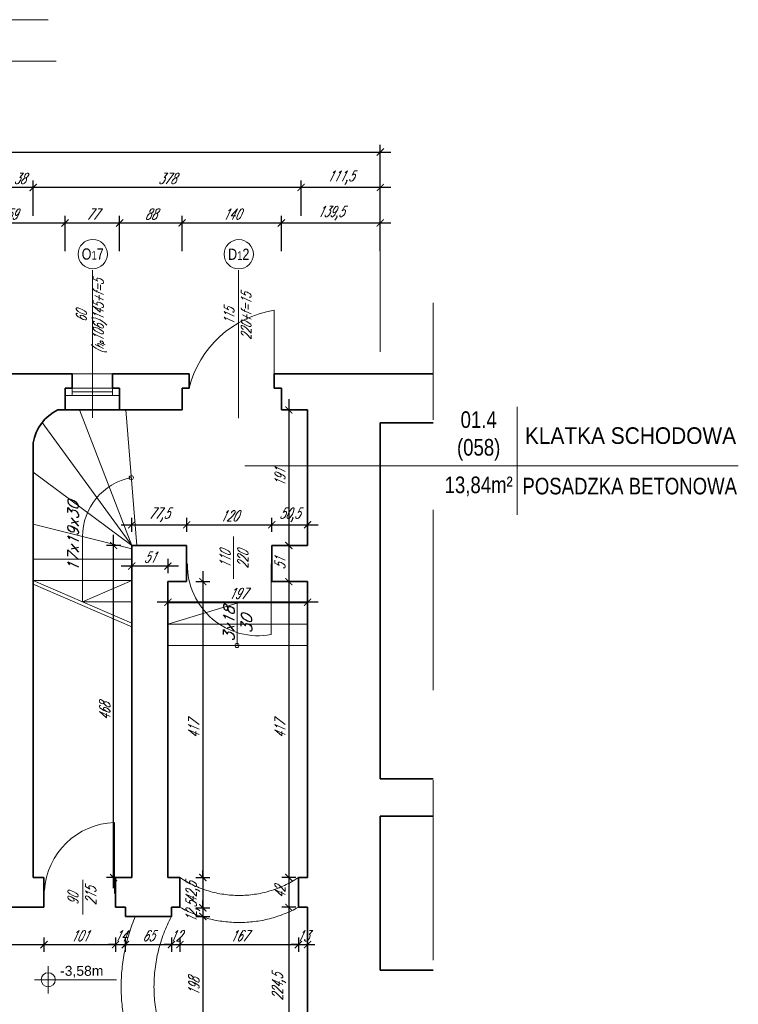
# Model space of a CAD drawing. Header units: millimetres. Extents: x 402 to 79005, y -7782 to 89952.
# Tile 255 of 256: x 27275 to 28288, y 38659 to 40047. Entities that reach past the tile are written whole.
import ezdxf
from ezdxf.enums import TextEntityAlignment as Align

# ---------------------------------------------------------------- set-up
doc = ezdxf.new("R2010")
doc.units = ezdxf.units.MM
doc.header["$LTSCALE"] = 10
doc.linetypes.add('DASHED', pattern=[19.05, 12.7, -6.35])
doc.layers.get('0').update_dxf_attribs({"lineweight": 0})
doc.layers.get('Defpoints').update_dxf_attribs({"color": 253})
for name, color, linetype, lineweight in [('01 parter - ściany', 253, 'Continuous', 35), ('03-01_okna', 253, 'Continuous', 15), ('03-02_schody', 253, 'Continuous', 5), ('03_drzwi', 253, 'Continuous', 15), ('04-2_nad', 253, 'DASHED', 5), ('05-01_wymiary', 253, 'Continuous', 5), ('05-03_opis', 253, 'Continuous', 5)]:
    doc.layers.add(name, color=color, linetype=linetype, lineweight=lineweight)
doc.styles.add('arial', font='ARIAL.TTF')
doc.styles.add('ariel', font='ARIAL.TTF', dxfattribs={"width": 0.8})
doc.styles.add('ariel_wym', font='simplex.shx', dxfattribs={"width": 0.65, "oblique": 25})
doc.dimstyles.new('ariel 50', dxfattribs={"dimtxt": 15, "dimasz": 10, "dimexe": 10, "dimexo": 0, "dimgap": 5, "dimtad": 1, "dimdec": 1, "dimrnd": 0.5, "dimtxsty": 'ariel_wym', "dimblk": 'ARCHTICK', "dimcen": 2.5, "dimdle": 15, "dimazin": 0, "dimtfac": 1, "dimtdec": 1, "dimtix": 1, "dimtmove": 0, "dimatfit": 3, "dimldrblk": 'DOT', "dimfxl": 0, "dimarcsym": 0})
doc.dimstyles.new('ariel 50 wnętrze', dxfattribs={"dimtxt": 15, "dimasz": 10, "dimexe": 10, "dimexo": 0, "dimgap": 5, "dimtad": 1, "dimdec": 1, "dimrnd": 0.5, "dimtxsty": 'ariel_wym', "dimblk": 'ARCHTICK', "dimcen": 2.5, "dimdle": 15, "dimazin": 0, "dimtfac": 1, "dimtdec": 1, "dimtix": 1, "dimtmove": 0, "dimatfit": 3, "dimldrblk": 'DOT', "dimfxl": 0, "dimarcsym": 0})

# ---------------------------------------------------------------- blocks, each defined once
blk = doc.blocks.new('_ArchTick')
at = {"color": 0, "linetype": 'ByBlock', "const_width": 0.15}
blk.add_lwpolyline([(-0.5, -0.5), (0.5, 0.5)], dxfattribs=at)
blk = doc.blocks.new('*D131')
at = {"layer": '05-01_wymiary', "color": 0, "lineweight": -2}
for p, q in [((27179.8, 39720.7), (27179.8, 39770.7)), ((27338.8, 39720.7), (27338.8, 39770.7)), ((27164.8, 39760.7), (27353.8, 39760.7))]:
    blk.add_line(p, q, dxfattribs=at)
at = {"layer": 'Defpoints', "color": 0}
for p in [(27338.8, 39760.7), (27338.8, 39497), (27179.8, 39484)]:
    blk.add_point(p, dxfattribs=at)
at = {"layer": '05-01_wymiary', "color": 0, "lineweight": -2, "xscale": 10, "yscale": 10, "zscale": 10, "rotation": 180}
blk.add_blockref('_ArchTick', (27179.8, 39760.7), dxfattribs=at)
at = {"layer": '05-01_wymiary', "color": 0, "lineweight": -2, "xscale": 10, "yscale": 10, "zscale": 10}
blk.add_blockref('_ArchTick', (27338.8, 39760.7), dxfattribs=at)
at = {"layer": '05-01_wymiary', "color": 0, "insert": (27259.3, 39773.2), "char_height": 15, "attachment_point": 5, "style": 'ariel_wym'}
blk.add_mtext('159', dxfattribs=at)
blk = doc.blocks.new('_Dot')
at = {"color": 0, "linetype": 'ByBlock', "lineweight": -2}
blk.add_line((-0.5, 0), (-1, 0), dxfattribs=at)
at = {"color": 0, "linetype": 'ByBlock', "const_width": 0.5}
blk.add_lwpolyline([(-0.25, 0, 1), (0.25, 0, 1)], format="xyb", close=True, dxfattribs=at)
blk = doc.blocks.new('*D132')
at = {"layer": '05-01_wymiary', "color": 0, "lineweight": -2}
for p, q in [((27338.8, 39720.7), (27338.8, 39770.7)), ((27415.8, 39720.7), (27415.8, 39770.7)), ((27323.8, 39760.7), (27430.8, 39760.7))]:
    blk.add_line(p, q, dxfattribs=at)
at = {"layer": 'Defpoints', "color": 0}
for p in [(27415.8, 39760.7), (27338.8, 39497), (27415.8, 39497)]:
    blk.add_point(p, dxfattribs=at)
at = {"layer": '05-01_wymiary', "color": 0, "lineweight": -2, "xscale": 10, "yscale": 10, "zscale": 10, "rotation": 180}
blk.add_blockref('_ArchTick', (27338.8, 39760.7), dxfattribs=at)
at = {"layer": '05-01_wymiary', "color": 0, "lineweight": -2, "xscale": 10, "yscale": 10, "zscale": 10}
blk.add_blockref('_ArchTick', (27415.8, 39760.7), dxfattribs=at)
at = {"layer": '05-01_wymiary', "color": 0, "insert": (27377.3, 39773.2), "char_height": 15, "attachment_point": 5, "style": 'ariel_wym'}
blk.add_mtext('77', dxfattribs=at)
blk = doc.blocks.new('*D133')
at = {"layer": '05-01_wymiary', "color": 0, "lineweight": -2}
for p, q in [((27415.8, 39720.7), (27415.8, 39770.7)), ((27503.8, 39720.7), (27503.8, 39770.7)), ((27400.8, 39760.7), (27518.8, 39760.7))]:
    blk.add_line(p, q, dxfattribs=at)
at = {"layer": 'Defpoints', "color": 0}
for p in [(27503.8, 39760.7), (27415.8, 39497), (27503.8, 39497)]:
    blk.add_point(p, dxfattribs=at)
at = {"layer": '05-01_wymiary', "color": 0, "lineweight": -2, "xscale": 10, "yscale": 10, "zscale": 10, "rotation": 180}
blk.add_blockref('_ArchTick', (27415.8, 39760.7), dxfattribs=at)
at = {"layer": '05-01_wymiary', "color": 0, "lineweight": -2, "xscale": 10, "yscale": 10, "zscale": 10}
blk.add_blockref('_ArchTick', (27503.8, 39760.7), dxfattribs=at)
at = {"layer": '05-01_wymiary', "color": 0, "insert": (27459.8, 39773.2), "char_height": 15, "attachment_point": 5, "style": 'ariel_wym'}
blk.add_mtext('88', dxfattribs=at)
blk = doc.blocks.new('*D134')
at = {"layer": '05-01_wymiary', "color": 0, "lineweight": -2}
for p, q in [((27503.8, 39720.7), (27503.8, 39770.7)), ((27643.8, 39720.7), (27643.8, 39770.7)), ((27488.8, 39760.7), (27658.8, 39760.7))]:
    blk.add_line(p, q, dxfattribs=at)
at = {"layer": 'Defpoints', "color": 0}
for p in [(27643.8, 39760.7), (27503.8, 39497), (27643.8, 39497)]:
    blk.add_point(p, dxfattribs=at)
at = {"layer": '05-01_wymiary', "color": 0, "lineweight": -2, "xscale": 10, "yscale": 10, "zscale": 10, "rotation": 180}
blk.add_blockref('_ArchTick', (27503.8, 39760.7), dxfattribs=at)
at = {"layer": '05-01_wymiary', "color": 0, "lineweight": -2, "xscale": 10, "yscale": 10, "zscale": 10}
blk.add_blockref('_ArchTick', (27643.8, 39760.7), dxfattribs=at)
at = {"layer": '05-01_wymiary', "color": 0, "insert": (27573.8, 39773.2), "char_height": 15, "attachment_point": 5, "style": 'ariel_wym'}
blk.add_mtext('140', dxfattribs=at)
blk = doc.blocks.new('*D135')
at = {"layer": '05-01_wymiary', "color": 0, "lineweight": -2}
for p, q in [((27643.8, 39720.7), (27643.8, 39770.7)), ((27783.3, 39720.7), (27783.3, 39770.7)), ((27628.8, 39760.7), (27798.3, 39760.7))]:
    blk.add_line(p, q, dxfattribs=at)
at = {"layer": 'Defpoints', "color": 0}
for p in [(27783.3, 39760.7), (27643.8, 39497), (27783.3, 39479)]:
    blk.add_point(p, dxfattribs=at)
at = {"layer": '05-01_wymiary', "color": 0, "lineweight": -2, "xscale": 10, "yscale": 10, "zscale": 10, "rotation": 180}
blk.add_blockref('_ArchTick', (27643.8, 39760.7), dxfattribs=at)
at = {"layer": '05-01_wymiary', "color": 0, "lineweight": -2, "xscale": 10, "yscale": 10, "zscale": 10}
blk.add_blockref('_ArchTick', (27783.3, 39760.7), dxfattribs=at)
at = {"layer": '05-01_wymiary', "color": 0, "insert": (27713.6, 39774.6), "char_height": 15, "attachment_point": 5, "style": 'ariel_wym'}
blk.add_mtext('139,5', dxfattribs=at)
blk = doc.blocks.new('*D136')
at = {"layer": '05-01_wymiary', "color": 0, "lineweight": -2}
for p, q in [((27671.6, 39770.7), (27671.6, 39820.7)), ((27783.3, 39770.7), (27783.3, 39820.7)), ((27798.3, 39810.7), (27656.6, 39810.7))]:
    blk.add_line(p, q, dxfattribs=at)
at = {"layer": 'Defpoints', "color": 0}
for p in [(27671.6, 39810.7), (27671.6, 39479), (27783.3, 39479)]:
    blk.add_point(p, dxfattribs=at)
at = {"layer": '05-01_wymiary', "color": 0, "lineweight": -2, "xscale": 10, "yscale": 10, "zscale": 10, "rotation": 180}
blk.add_blockref('_ArchTick', (27671.6, 39810.7), dxfattribs=at)
at = {"layer": '05-01_wymiary', "color": 0, "lineweight": -2, "xscale": 10, "yscale": 10, "zscale": 10}
blk.add_blockref('_ArchTick', (27783.3, 39810.7), dxfattribs=at)
at = {"layer": '05-01_wymiary', "color": 0, "insert": (27727.5, 39824.6), "char_height": 15, "attachment_point": 5, "style": 'ariel_wym'}
blk.add_mtext('111,5', dxfattribs=at)
blk = doc.blocks.new('*D137')
at = {"layer": '05-01_wymiary', "color": 0, "lineweight": -2}
for p, q in [((27293.8, 39770.7), (27293.8, 39820.7)), ((27671.6, 39770.7), (27671.6, 39820.7)), ((27686.6, 39810.7), (27278.8, 39810.7))]:
    blk.add_line(p, q, dxfattribs=at)
at = {"layer": 'Defpoints', "color": 0}
for p in [(27293.8, 39810.7), (27671.6, 39479), (27293.8, 39450.8)]:
    blk.add_point(p, dxfattribs=at)
at = {"layer": '05-01_wymiary', "color": 0, "lineweight": -2, "xscale": 10, "yscale": 10, "zscale": 10, "rotation": 180}
blk.add_blockref('_ArchTick', (27293.8, 39810.7), dxfattribs=at)
at = {"layer": '05-01_wymiary', "color": 0, "lineweight": -2, "xscale": 10, "yscale": 10, "zscale": 10}
blk.add_blockref('_ArchTick', (27671.6, 39810.7), dxfattribs=at)
at = {"layer": '05-01_wymiary', "color": 0, "insert": (27482.7, 39823.2), "char_height": 15, "attachment_point": 5, "style": 'ariel_wym'}
blk.add_mtext('378', dxfattribs=at)
blk = doc.blocks.new('*D138')
at = {"layer": '05-01_wymiary', "color": 0, "lineweight": -2}
for p, q in [((27255.9, 39770.7), (27255.9, 39820.7)), ((27293.8, 39770.7), (27293.8, 39820.7)), ((27308.8, 39810.7), (27240.9, 39810.7))]:
    blk.add_line(p, q, dxfattribs=at)
at = {"layer": 'Defpoints', "color": 0}
for p in [(27255.9, 39810.7), (27255.9, 39484), (27293.8, 39450.8)]:
    blk.add_point(p, dxfattribs=at)
at = {"layer": '05-01_wymiary', "color": 0, "lineweight": -2, "xscale": 10, "yscale": 10, "zscale": 10, "rotation": 180}
blk.add_blockref('_ArchTick', (27255.9, 39810.7), dxfattribs=at)
at = {"layer": '05-01_wymiary', "color": 0, "lineweight": -2, "xscale": 10, "yscale": 10, "zscale": 10}
blk.add_blockref('_ArchTick', (27293.8, 39810.7), dxfattribs=at)
at = {"layer": '05-01_wymiary', "color": 0, "insert": (27274.9, 39823.2), "char_height": 15, "attachment_point": 5, "style": 'ariel_wym'}
blk.add_mtext('38', dxfattribs=at)
blk = doc.blocks.new('*D146')
at = {"layer": '05-01_wymiary', "color": 0, "lineweight": -2}
for p, q in [((25726.8, 39860.7), (27798.3, 39860.7)), ((25741.8, 39820.7), (25741.8, 39870.7)), ((27783.3, 39820.7), (27783.3, 39870.7))]:
    blk.add_line(p, q, dxfattribs=at)
at = {"layer": 'Defpoints', "color": 0}
for p in [(27783.3, 39860.7), (25741.8, 39535), (27783.3, 39479)]:
    blk.add_point(p, dxfattribs=at)
at = {"layer": '05-01_wymiary', "color": 0, "lineweight": -2, "xscale": 10, "yscale": 10, "zscale": 10, "rotation": 180}
blk.add_blockref('_ArchTick', (25741.8, 39860.7), dxfattribs=at)
at = {"layer": '05-01_wymiary', "color": 0, "lineweight": -2, "xscale": 10, "yscale": 10, "zscale": 10}
blk.add_blockref('_ArchTick', (27783.3, 39860.7), dxfattribs=at)
at = {"layer": '05-01_wymiary', "color": 0, "insert": (26762.6, 39874.6), "char_height": 15, "attachment_point": 5, "style": 'ariel_wym'}
blk.add_mtext('2041,5', dxfattribs=at)
blk = doc.blocks.new('*D888')
at = {"layer": '05-01_wymiary', "color": 0, "lineweight": -2}
for p, q in [((27098.8, 38753.1), (27098.8, 38733.1)), ((27309.1, 38753.1), (27309.1, 38733.1)), ((27083.8, 38743.1), (27324.1, 38743.1))]:
    blk.add_line(p, q, dxfattribs=at)
at = {"layer": 'Defpoints', "color": 0}
for p in [(27098.8, 38795.7), (27309.1, 38795.7), (27309.1, 38743.1)]:
    blk.add_point(p, dxfattribs=at)
at = {"layer": '05-01_wymiary', "color": 0, "lineweight": -2, "xscale": 10, "yscale": 10, "zscale": 10, "rotation": 180}
blk.add_blockref('_ArchTick', (27098.8, 38743.1), dxfattribs=at)
at = {"layer": '05-01_wymiary', "color": 0, "lineweight": -2, "xscale": 10, "yscale": 10, "zscale": 10}
blk.add_blockref('_ArchTick', (27309.1, 38743.1), dxfattribs=at)
at = {"layer": '05-01_wymiary', "color": 0, "insert": (27204, 38757), "char_height": 15, "attachment_point": 5, "style": 'ariel_wym'}
blk.add_mtext('210,5', dxfattribs=at)
blk = doc.blocks.new('*D889')
at = {"layer": '05-01_wymiary', "color": 0, "lineweight": -2}
for p, q in [((27309.1, 38753.1), (27309.1, 38733.1)), ((27409.9, 38753.1), (27409.9, 38733.1)), ((27294.1, 38743.1), (27424.9, 38743.1))]:
    blk.add_line(p, q, dxfattribs=at)
at = {"layer": 'Defpoints', "color": 0}
for p in [(27309.1, 38795.7), (27409.9, 38795.7), (27409.9, 38743.1)]:
    blk.add_point(p, dxfattribs=at)
at = {"layer": '05-01_wymiary', "color": 0, "lineweight": -2, "xscale": 10, "yscale": 10, "zscale": 10, "rotation": 180}
blk.add_blockref('_ArchTick', (27309.1, 38743.1), dxfattribs=at)
at = {"layer": '05-01_wymiary', "color": 0, "lineweight": -2, "xscale": 10, "yscale": 10, "zscale": 10}
blk.add_blockref('_ArchTick', (27409.9, 38743.1), dxfattribs=at)
at = {"layer": '05-01_wymiary', "color": 0, "insert": (27359.5, 38755.6), "char_height": 15, "attachment_point": 5, "style": 'ariel_wym'}
blk.add_mtext('101', dxfattribs=at)
blk = doc.blocks.new('*D890')
at = {"layer": '05-01_wymiary', "color": 0, "lineweight": -2}
for p, q in [((27409.9, 38753.1), (27409.9, 38733.1)), ((27423.8, 38753.1), (27423.8, 38733.1)), ((27409.9, 38743.1), (27399.9, 38743.1)), ((27409.9, 38743.1), (27423.8, 38743.1)), ((27423.8, 38743.1), (27433.8, 38743.1))]:
    blk.add_line(p, q, dxfattribs=at)
at = {"layer": 'Defpoints', "color": 0}
for p in [(27409.9, 38795.7), (27423.8, 38782.7), (27423.8, 38743.1)]:
    blk.add_point(p, dxfattribs=at)
at = {"layer": '05-01_wymiary', "color": 0, "lineweight": -2, "xscale": 10, "yscale": 10, "zscale": 10}
blk.add_blockref('_ArchTick', (27409.9, 38743.1), dxfattribs=at)
at = {"layer": '05-01_wymiary', "color": 0, "lineweight": -2, "xscale": 10, "yscale": 10, "zscale": 10, "rotation": 180}
blk.add_blockref('_ArchTick', (27423.8, 38743.1), dxfattribs=at)
at = {"layer": '05-01_wymiary', "color": 0, "insert": (27416.9, 38755.6), "char_height": 15, "attachment_point": 5, "style": 'ariel_wym'}
blk.add_mtext('14', dxfattribs=at)
blk = doc.blocks.new('*D891')
at = {"layer": '05-01_wymiary', "color": 0, "lineweight": -2}
for p, q in [((27423.8, 38753.1), (27423.8, 38733.1)), ((27488.8, 38753.1), (27488.8, 38733.1)), ((27408.8, 38743.1), (27503.8, 38743.1))]:
    blk.add_line(p, q, dxfattribs=at)
at = {"layer": 'Defpoints', "color": 0}
for p in [(27423.8, 38782.7), (27488.8, 38782.7), (27488.8, 38743.1)]:
    blk.add_point(p, dxfattribs=at)
at = {"layer": '05-01_wymiary', "color": 0, "lineweight": -2, "xscale": 10, "yscale": 10, "zscale": 10, "rotation": 180}
blk.add_blockref('_ArchTick', (27423.8, 38743.1), dxfattribs=at)
at = {"layer": '05-01_wymiary', "color": 0, "lineweight": -2, "xscale": 10, "yscale": 10, "zscale": 10}
blk.add_blockref('_ArchTick', (27488.8, 38743.1), dxfattribs=at)
at = {"layer": '05-01_wymiary', "color": 0, "insert": (27456.3, 38755.6), "char_height": 15, "attachment_point": 5, "style": 'ariel_wym'}
blk.add_mtext('65', dxfattribs=at)
blk = doc.blocks.new('*D892')
at = {"layer": '05-01_wymiary', "color": 0, "lineweight": -2}
for p, q in [((27488.8, 38753.1), (27488.8, 38733.1)), ((27500.8, 38753.1), (27500.8, 38733.1)), ((27488.8, 38743.1), (27478.8, 38743.1)), ((27488.8, 38743.1), (27500.8, 38743.1)), ((27500.8, 38743.1), (27510.8, 38743.1))]:
    blk.add_line(p, q, dxfattribs=at)
at = {"layer": 'Defpoints', "color": 0}
for p in [(27500.8, 38795.7), (27488.8, 38782.7), (27500.8, 38743.1)]:
    blk.add_point(p, dxfattribs=at)
at = {"layer": '05-01_wymiary', "color": 0, "lineweight": -2, "xscale": 10, "yscale": 10, "zscale": 10}
blk.add_blockref('_ArchTick', (27488.8, 38743.1), dxfattribs=at)
at = {"layer": '05-01_wymiary', "color": 0, "lineweight": -2, "xscale": 10, "yscale": 10, "zscale": 10, "rotation": 180}
blk.add_blockref('_ArchTick', (27500.8, 38743.1), dxfattribs=at)
at = {"layer": '05-01_wymiary', "color": 0, "insert": (27494.8, 38755.6), "char_height": 15, "attachment_point": 5, "style": 'ariel_wym'}
blk.add_mtext('12', dxfattribs=at)
blk = doc.blocks.new('*D893')
at = {"layer": '05-01_wymiary', "color": 0, "lineweight": -2}
for p, q in [((27500.8, 38753.1), (27500.8, 38733.1)), ((27667.8, 38753.1), (27667.8, 38733.1)), ((27485.8, 38743.1), (27682.8, 38743.1))]:
    blk.add_line(p, q, dxfattribs=at)
at = {"layer": 'Defpoints', "color": 0}
for p in [(27500.8, 38795.7), (27667.8, 38795.7), (27667.8, 38743.1)]:
    blk.add_point(p, dxfattribs=at)
at = {"layer": '05-01_wymiary', "color": 0, "lineweight": -2, "xscale": 10, "yscale": 10, "zscale": 10, "rotation": 180}
blk.add_blockref('_ArchTick', (27500.8, 38743.1), dxfattribs=at)
at = {"layer": '05-01_wymiary', "color": 0, "lineweight": -2, "xscale": 10, "yscale": 10, "zscale": 10}
blk.add_blockref('_ArchTick', (27667.8, 38743.1), dxfattribs=at)
at = {"layer": '05-01_wymiary', "color": 0, "insert": (27584.3, 38755.6), "char_height": 15, "attachment_point": 5, "style": 'ariel_wym'}
blk.add_mtext('167', dxfattribs=at)
blk = doc.blocks.new('*D894')
at = {"layer": '05-01_wymiary', "color": 0, "lineweight": -2}
for p, q in [((27667.8, 38753.1), (27667.8, 38733.1)), ((27680.8, 38753.1), (27680.8, 38733.1)), ((27667.8, 38743.1), (27657.8, 38743.1)), ((27667.8, 38743.1), (27680.8, 38743.1)), ((27680.8, 38743.1), (27690.8, 38743.1))]:
    blk.add_line(p, q, dxfattribs=at)
at = {"layer": 'Defpoints', "color": 0}
for p in [(27667.8, 38795.7), (27680.8, 38795.7), (27680.8, 38743.1)]:
    blk.add_point(p, dxfattribs=at)
at = {"layer": '05-01_wymiary', "color": 0, "lineweight": -2, "xscale": 10, "yscale": 10, "zscale": 10}
blk.add_blockref('_ArchTick', (27667.8, 38743.1), dxfattribs=at)
at = {"layer": '05-01_wymiary', "color": 0, "lineweight": -2, "xscale": 10, "yscale": 10, "zscale": 10, "rotation": 180}
blk.add_blockref('_ArchTick', (27680.8, 38743.1), dxfattribs=at)
at = {"layer": '05-01_wymiary', "color": 0, "insert": (27674.3, 38755.6), "char_height": 15, "attachment_point": 5, "style": 'ariel_wym'}
blk.add_mtext('13', dxfattribs=at)
blk = doc.blocks.new('kota rzutowa')
at = {"ltscale": 0.5}
for p, q in [((0, -20.6), (0, 20.6)), ((-20.6, 0), (102.8, 0))]:
    blk.add_line(p, q, dxfattribs=at)
blk.add_circle((0, 0), 10.6, dxfattribs=at)
at = {"ltscale": 0.5, "style": 'arial'}
blk.add_attdef('POZ._POSADKI_WYKOŃCZONWJ', text='', height=15, dxfattribs=at).set_placement((17.9, 1.4), align=Align.BOTTOM_LEFT)
blk.add_attdef('POZ._POSADZKI_KONSTRUKCJA', text='', height=15, dxfattribs=at).set_placement((17, -5), align=Align.TOP_LEFT)
blk = doc.blocks.new('*D217')
at = {"layer": '05-01_wymiary', "color": 0, "lineweight": -2}
for p, q in [((27654.4, 39512), (27654.4, 39290.9)), ((27664.4, 39497), (27644.4, 39497)), ((27664.4, 39305.9), (27644.4, 39305.9))]:
    blk.add_line(p, q, dxfattribs=at)
at = {"layer": 'Defpoints', "color": 0}
for p in [(27680.8, 39497), (27654.4, 39305.9), (27680.8, 39305.9)]:
    blk.add_point(p, dxfattribs=at)
at = {"layer": '05-01_wymiary', "color": 0, "lineweight": -2, "xscale": 10, "yscale": 10, "zscale": 10}
for p, rotation in [((27654.4, 39497), 90), ((27654.4, 39305.9), 270)]:
    blk.add_blockref('_ArchTick', p, dxfattribs=dict(at, rotation=rotation))
at = {"layer": '05-01_wymiary', "color": 0, "insert": (27641.9, 39401.5), "char_height": 15, "attachment_point": 5, "rotation": 90, "style": 'ariel_wym'}
blk.add_mtext('191', dxfattribs=at)
blk = doc.blocks.new('*D218')
at = {"layer": '05-01_wymiary', "color": 0, "lineweight": -2}
for p, q in [((27654.4, 39320.9), (27654.4, 39239.9)), ((27664.4, 39305.9), (27644.4, 39305.9)), ((27664.4, 39254.9), (27644.4, 39254.9))]:
    blk.add_line(p, q, dxfattribs=at)
at = {"layer": 'Defpoints', "color": 0}
for p in [(27680.8, 39305.9), (27654.4, 39254.9), (27680.8, 39254.9)]:
    blk.add_point(p, dxfattribs=at)
at = {"layer": '05-01_wymiary', "color": 0, "lineweight": -2, "xscale": 10, "yscale": 10, "zscale": 10}
for p, rotation in [((27654.4, 39305.9), 90), ((27654.4, 39254.9), 270)]:
    blk.add_blockref('_ArchTick', p, dxfattribs=dict(at, rotation=rotation))
at = {"layer": '05-01_wymiary', "color": 0, "insert": (27641.9, 39280.4), "char_height": 15, "attachment_point": 5, "rotation": 90, "style": 'ariel_wym'}
blk.add_mtext('51', dxfattribs=at)
blk = doc.blocks.new('*D219')
at = {"layer": '05-01_wymiary', "color": 0, "lineweight": -2}
for p, q in [((27654.4, 39269.9), (27654.4, 38822.7)), ((27664.4, 39254.9), (27644.4, 39254.9)), ((27664.4, 38837.7), (27644.4, 38837.7))]:
    blk.add_line(p, q, dxfattribs=at)
at = {"layer": 'Defpoints', "color": 0}
for p in [(27680.8, 39254.9), (27654.4, 38837.7), (27667.8, 38837.7)]:
    blk.add_point(p, dxfattribs=at)
at = {"layer": '05-01_wymiary', "color": 0, "lineweight": -2, "xscale": 10, "yscale": 10, "zscale": 10}
for p, rotation in [((27654.4, 39254.9), 90), ((27654.4, 38837.7), 270)]:
    blk.add_blockref('_ArchTick', p, dxfattribs=dict(at, rotation=rotation))
at = {"layer": '05-01_wymiary', "color": 0, "insert": (27641.9, 39046.3), "char_height": 15, "attachment_point": 5, "rotation": 90, "style": 'ariel_wym'}
blk.add_mtext('417', dxfattribs=at)
blk = doc.blocks.new('*D220')
at = {"layer": '05-01_wymiary', "color": 0, "lineweight": -2}
for p, q in [((27654.4, 38852.7), (27654.4, 38780.7)), ((27664.4, 38837.7), (27644.4, 38837.7)), ((27664.4, 38795.7), (27644.4, 38795.7))]:
    blk.add_line(p, q, dxfattribs=at)
at = {"layer": 'Defpoints', "color": 0}
for p in [(27667.8, 38837.7), (27654.4, 38795.7), (27667.8, 38795.7)]:
    blk.add_point(p, dxfattribs=at)
at = {"layer": '05-01_wymiary', "color": 0, "lineweight": -2, "xscale": 10, "yscale": 10, "zscale": 10}
for p, rotation in [((27654.4, 38837.7), 90), ((27654.4, 38795.7), 270)]:
    blk.add_blockref('_ArchTick', p, dxfattribs=dict(at, rotation=rotation))
at = {"layer": '05-01_wymiary', "color": 0, "insert": (27641.9, 38816.7), "char_height": 15, "attachment_point": 5, "rotation": 90, "style": 'ariel_wym'}
blk.add_mtext('42', dxfattribs=at)
blk = doc.blocks.new('*D221')
at = {"layer": '05-01_wymiary', "color": 0, "lineweight": -2}
for p, q in [((27654.4, 38810.7), (27654.4, 38556.1)), ((27664.4, 38795.7), (27644.4, 38795.7)), ((27664.4, 38571.1), (27644.4, 38571.1))]:
    blk.add_line(p, q, dxfattribs=at)
at = {"layer": 'Defpoints', "color": 0}
for p in [(27667.8, 38795.7), (27654.4, 38571.1), (27667.8, 38571.1)]:
    blk.add_point(p, dxfattribs=at)
at = {"layer": '05-01_wymiary', "color": 0, "lineweight": -2, "xscale": 10, "yscale": 10, "zscale": 10}
for p, rotation in [((27654.4, 38795.7), 90), ((27654.4, 38571.1), 270)]:
    blk.add_blockref('_ArchTick', p, dxfattribs=dict(at, rotation=rotation))
at = {"layer": '05-01_wymiary', "color": 0, "insert": (27640.5, 38683.4), "char_height": 15, "attachment_point": 5, "rotation": 90, "style": 'ariel_wym'}
blk.add_mtext('224,5', dxfattribs=at)
blk = doc.blocks.new('*D230')
at = {"layer": '05-01_wymiary', "color": 0, "lineweight": -2}
for p, q in [((27533.1, 39269.9), (27533.1, 38822.7)), ((27523.1, 39254.9), (27543.1, 39254.9)), ((27523.1, 38837.7), (27543.1, 38837.7))]:
    blk.add_line(p, q, dxfattribs=at)
at = {"layer": 'Defpoints', "color": 0}
for p in [(27483.8, 39254.9), (27483.8, 38837.7), (27533.1, 38837.7)]:
    blk.add_point(p, dxfattribs=at)
at = {"layer": '05-01_wymiary', "color": 0, "lineweight": -2, "xscale": 10, "yscale": 10, "zscale": 10}
for p, rotation in [((27533.1, 39254.9), 90), ((27533.1, 38837.7), 270)]:
    blk.add_blockref('_ArchTick', p, dxfattribs=dict(at, rotation=rotation))
at = {"layer": '05-01_wymiary', "color": 0, "insert": (27520.6, 39046.3), "char_height": 15, "attachment_point": 5, "rotation": 90, "style": 'ariel_wym'}
blk.add_mtext('417', dxfattribs=at)
blk = doc.blocks.new('*D231')
at = {"layer": '05-01_wymiary', "color": 0, "lineweight": -2}
for p, q in [((27533.1, 38837.7), (27533.1, 38847.7)), ((27523.1, 38837.7), (27543.1, 38837.7)), ((27533.1, 38837.7), (27533.1, 38795.1)), ((27523.1, 38795.1), (27543.1, 38795.1)), ((27533.1, 38795.1), (27533.1, 38785.1))]:
    blk.add_line(p, q, dxfattribs=at)
at = {"layer": 'Defpoints', "color": 0}
for p in [(27502.1, 38837.7), (27502.1, 38795.1), (27533.1, 38795.1)]:
    blk.add_point(p, dxfattribs=at)
at = {"layer": '05-01_wymiary', "color": 0, "lineweight": -2, "xscale": 10, "yscale": 10, "zscale": 10}
for p, rotation in [((27533.1, 38837.7), 270), ((27533.1, 38795.1), 90)]:
    blk.add_blockref('_ArchTick', p, dxfattribs=dict(at, rotation=rotation))
at = {"layer": '05-01_wymiary', "color": 0, "insert": (27519.1, 38816.4), "char_height": 15, "attachment_point": 5, "rotation": 90, "style": 'ariel_wym'}
blk.add_mtext('42,5', dxfattribs=at)
blk = doc.blocks.new('*D232')
at = {"layer": '05-01_wymiary', "color": 0, "lineweight": -2}
for p, q in [((27533.1, 38795.1), (27533.1, 38805.1)), ((27523.1, 38795.1), (27543.1, 38795.1)), ((27533.1, 38795.1), (27533.1, 38782.7)), ((27523.1, 38782.7), (27543.1, 38782.7)), ((27533.1, 38782.7), (27533.1, 38772.7))]:
    blk.add_line(p, q, dxfattribs=at)
at = {"layer": 'Defpoints', "color": 0}
for p in [(27502.1, 38795.1), (27488.8, 38782.7), (27533.1, 38782.7)]:
    blk.add_point(p, dxfattribs=at)
at = {"layer": '05-01_wymiary', "color": 0, "lineweight": -2, "xscale": 10, "yscale": 10, "zscale": 10}
for p, rotation in [((27533.1, 38795.1), 270), ((27533.1, 38782.7), 90)]:
    blk.add_blockref('_ArchTick', p, dxfattribs=dict(at, rotation=rotation))
at = {"layer": '05-01_wymiary', "color": 0, "insert": (27519.1, 38788.9), "char_height": 15, "attachment_point": 5, "rotation": 90, "style": 'ariel_wym'}
blk.add_mtext('12,5', dxfattribs=at)
blk = doc.blocks.new('*D233')
at = {"layer": '05-01_wymiary', "color": 0, "lineweight": -2}
for p, q in [((27533.1, 38797.7), (27533.1, 38569.7)), ((27523.1, 38782.7), (27543.1, 38782.7)), ((27523.1, 38584.7), (27543.1, 38584.7))]:
    blk.add_line(p, q, dxfattribs=at)
at = {"layer": 'Defpoints', "color": 0}
for p in [(27488.8, 38782.7), (27488.8, 38584.7), (27533.1, 38584.7)]:
    blk.add_point(p, dxfattribs=at)
at = {"layer": '05-01_wymiary', "color": 0, "lineweight": -2, "xscale": 10, "yscale": 10, "zscale": 10}
for p, rotation in [((27533.1, 38782.7), 90), ((27533.1, 38584.7), 270)]:
    blk.add_blockref('_ArchTick', p, dxfattribs=dict(at, rotation=rotation))
at = {"layer": '05-01_wymiary', "color": 0, "insert": (27520.6, 38683.7), "char_height": 15, "attachment_point": 5, "rotation": 90, "style": 'ariel_wym'}
blk.add_mtext('198', dxfattribs=at)
blk = doc.blocks.new('*D320')
at = {"layer": '05-01_wymiary', "color": 0, "lineweight": -2}
for p, q in [((27407.3, 38822.7), (27407.3, 39320.9)), ((27417.3, 39305.9), (27397.3, 39305.9)), ((27417.3, 38837.7), (27397.3, 38837.7))]:
    blk.add_line(p, q, dxfattribs=at)
at = {"layer": 'Defpoints', "color": 0}
for p in [(27407.3, 39305.9), (27432.8, 39305.9), (27432.8, 38837.7)]:
    blk.add_point(p, dxfattribs=at)
at = {"layer": '05-01_wymiary', "color": 0, "lineweight": -2, "xscale": 10, "yscale": 10, "zscale": 10}
for p, rotation in [((27407.3, 39305.9), 90), ((27407.3, 38837.7), 270)]:
    blk.add_blockref('_ArchTick', p, dxfattribs=dict(at, rotation=rotation))
at = {"layer": '05-01_wymiary', "color": 0, "insert": (27394.8, 39071.8), "char_height": 15, "attachment_point": 5, "rotation": 90, "style": 'ariel_wym'}
blk.add_mtext('468', dxfattribs=at)
blk = doc.blocks.new('*D321')
at = {"layer": '05-01_wymiary', "color": 0, "lineweight": -2}
for p, q in [((27417.8, 39335.1), (27525.3, 39335.1)), ((27432.8, 39325.1), (27432.8, 39345.1)), ((27510.3, 39325.1), (27510.3, 39345.1))]:
    blk.add_line(p, q, dxfattribs=at)
at = {"layer": 'Defpoints', "color": 0}
for p in [(27510.3, 39335.1), (27432.8, 39305.9), (27510.3, 39305.9)]:
    blk.add_point(p, dxfattribs=at)
at = {"layer": '05-01_wymiary', "color": 0, "lineweight": -2, "xscale": 10, "yscale": 10, "zscale": 10, "rotation": 180}
blk.add_blockref('_ArchTick', (27432.8, 39335.1), dxfattribs=at)
at = {"layer": '05-01_wymiary', "color": 0, "lineweight": -2, "xscale": 10, "yscale": 10, "zscale": 10}
blk.add_blockref('_ArchTick', (27510.3, 39335.1), dxfattribs=at)
at = {"layer": '05-01_wymiary', "color": 0, "insert": (27471.5, 39349), "char_height": 15, "attachment_point": 5, "style": 'ariel_wym'}
blk.add_mtext('77,5', dxfattribs=at)
blk = doc.blocks.new('*D322')
at = {"layer": '05-01_wymiary', "color": 0, "lineweight": -2}
for p, q in [((27495.3, 39335.1), (27645.3, 39335.1)), ((27510.3, 39325.1), (27510.3, 39345.1)), ((27630.3, 39325.1), (27630.3, 39345.1))]:
    blk.add_line(p, q, dxfattribs=at)
at = {"layer": 'Defpoints', "color": 0}
for p in [(27630.3, 39335.1), (27510.3, 39305.9), (27630.3, 39305.9)]:
    blk.add_point(p, dxfattribs=at)
at = {"layer": '05-01_wymiary', "color": 0, "lineweight": -2, "xscale": 10, "yscale": 10, "zscale": 10, "rotation": 180}
blk.add_blockref('_ArchTick', (27510.3, 39335.1), dxfattribs=at)
at = {"layer": '05-01_wymiary', "color": 0, "lineweight": -2, "xscale": 10, "yscale": 10, "zscale": 10}
blk.add_blockref('_ArchTick', (27630.3, 39335.1), dxfattribs=at)
at = {"layer": '05-01_wymiary', "color": 0, "insert": (27570.3, 39347.6), "char_height": 15, "attachment_point": 5, "style": 'ariel_wym'}
blk.add_mtext('120', dxfattribs=at)
blk = doc.blocks.new('*D323')
at = {"layer": '05-01_wymiary', "color": 0, "lineweight": -2}
for p, q in [((27615.3, 39335.1), (27695.8, 39335.1)), ((27630.3, 39325.1), (27630.3, 39345.1)), ((27680.8, 39325.1), (27680.8, 39345.1))]:
    blk.add_line(p, q, dxfattribs=at)
at = {"layer": 'Defpoints', "color": 0}
for p in [(27680.8, 39335.1), (27630.3, 39305.9), (27680.8, 39305.9)]:
    blk.add_point(p, dxfattribs=at)
at = {"layer": '05-01_wymiary', "color": 0, "lineweight": -2, "xscale": 10, "yscale": 10, "zscale": 10, "rotation": 180}
blk.add_blockref('_ArchTick', (27630.3, 39335.1), dxfattribs=at)
at = {"layer": '05-01_wymiary', "color": 0, "lineweight": -2, "xscale": 10, "yscale": 10, "zscale": 10}
blk.add_blockref('_ArchTick', (27680.8, 39335.1), dxfattribs=at)
at = {"layer": '05-01_wymiary', "color": 0, "insert": (27655.5, 39349), "char_height": 15, "attachment_point": 5, "style": 'ariel_wym'}
blk.add_mtext('50,5', dxfattribs=at)
blk = doc.blocks.new('*D324')
at = {"layer": '05-01_wymiary', "color": 0, "lineweight": -2}
for p, q in [((27483.8, 39235.9), (27483.8, 39215.9)), ((27680.8, 39235.9), (27680.8, 39215.9)), ((27695.8, 39225.9), (27468.8, 39225.9))]:
    blk.add_line(p, q, dxfattribs=at)
at = {"layer": 'Defpoints', "color": 0}
for p in [(27483.8, 39254.9), (27680.8, 39254.9), (27483.8, 39225.9)]:
    blk.add_point(p, dxfattribs=at)
at = {"layer": '05-01_wymiary', "color": 0, "lineweight": -2, "xscale": 10, "yscale": 10, "zscale": 10, "rotation": 180}
blk.add_blockref('_ArchTick', (27483.8, 39225.9), dxfattribs=at)
at = {"layer": '05-01_wymiary', "color": 0, "lineweight": -2, "xscale": 10, "yscale": 10, "zscale": 10}
blk.add_blockref('_ArchTick', (27680.8, 39225.9), dxfattribs=at)
at = {"layer": '05-01_wymiary', "color": 0, "insert": (27582.3, 39238.4), "char_height": 15, "attachment_point": 5, "style": 'ariel_wym'}
blk.add_mtext('197', dxfattribs=at)
blk = doc.blocks.new('*D325')
at = {"layer": '05-01_wymiary', "color": 0, "lineweight": -2}
for p, q in [((27498.8, 39276.9), (27417.8, 39276.9)), ((27432.8, 39286.9), (27432.8, 39266.9)), ((27483.8, 39286.9), (27483.8, 39266.9))]:
    blk.add_line(p, q, dxfattribs=at)
at = {"layer": 'Defpoints', "color": 0}
for p in [(27432.8, 39305.9), (27483.8, 39305.9), (27432.8, 39276.9)]:
    blk.add_point(p, dxfattribs=at)
at = {"layer": '05-01_wymiary', "color": 0, "lineweight": -2, "xscale": 10, "yscale": 10, "zscale": 10, "rotation": 180}
blk.add_blockref('_ArchTick', (27432.8, 39276.9), dxfattribs=at)
at = {"layer": '05-01_wymiary', "color": 0, "lineweight": -2, "xscale": 10, "yscale": 10, "zscale": 10}
blk.add_blockref('_ArchTick', (27483.8, 39276.9), dxfattribs=at)
at = {"layer": '05-01_wymiary', "color": 0, "insert": (27458.3, 39289.4), "char_height": 15, "attachment_point": 5, "style": 'ariel_wym'}
blk.add_mtext('51', dxfattribs=at)

msp = doc.modelspace()

# ---------------------------------------------------------------- linework, layer by layer
at = {"layer": '01 parter - ściany'}
for p, q in [((27348.83, 39548.05), (27252.83, 39548.05)), ((27348.83, 39548.06), (27348.83, 39527.54)), ((27513.83, 39548.06), (27405.83, 39548.06)), ((27405.83, 39548.06), (27405.83, 39527.54)), ((27513.83, 39548.06), (27513.83, 39527.54)), ((27633.83, 39548.06), (27633.83, 39527.54)), ((27731.83, 39548.05), (27633.83, 39548.05)), ((27858.05, 39548.05), (27731.83, 39548.05)), ((27338.83, 39527.54), (27338.83, 39497.05)), ((27348.83, 39527.54), (27338.83, 39527.54)), ((27415.83, 39527.54), (27405.83, 39527.54)), ((27415.83, 39527.54), (27415.83, 39497.05)), ((27503.83, 39527.54), (27503.83, 39497.05)), ((27513.83, 39527.54), (27503.83, 39527.54)), ((27643.83, 39527.54), (27633.83, 39527.54)), ((27643.83, 39527.54), (27643.83, 39497.05)), ((27338.83, 39497.05), (27328.55, 39497.05)), ((27338.83, 39497.05), (27415.83, 39497.05)), ((27503.83, 39497.05), (27415.83, 39497.05)), ((27680.83, 39497.05), (27643.83, 39497.05)), ((27680.83, 39305.93), (27680.83, 39497.05)), ((27783.32, 39479.05), (27858.05, 39479.05)), ((27783.32, 38977.05), (27783.32, 39479.05)), ((27293.83, 38837.73), (27293.83, 39450.8)), ((27432.83, 38837.73), (27432.83, 39305.93)), ((27510.26, 39305.93), (27432.83, 39305.93)), ((27510.26, 39305.93), (27510.26, 39254.93)), ((27680.83, 39305.93), (27630.26, 39305.93)), ((27630.26, 39305.93), (27630.26, 39254.93)), ((27483.83, 39254.93), (27483.83, 38837.73)), ((27510.26, 39254.93), (27483.83, 39254.93)), ((27680.83, 39254.93), (27630.26, 39254.93)), ((27680.83, 38837.73), (27680.83, 39254.93)), ((27858.05, 38977.05), (27783.32, 38977.05)), ((27858.05, 38924.26), (27783.32, 38924.26)), ((27783.32, 38707.26), (27783.32, 38924.26)), ((27293.83, 38837.73), (27309.12, 38837.73)), ((27309.12, 38837.73), (27309.12, 38795.72)), ((27409.91, 38837.73), (27432.83, 38837.73)), ((27409.91, 38837.73), (27409.91, 38795.72)), ((27483.83, 38837.73), (27500.83, 38837.73)), ((27500.83, 38837.73), (27500.83, 38795.73)), ((27667.83, 38795.73), (27667.83, 38837.73)), ((27667.83, 38837.73), (27680.83, 38837.73)), ((27309.12, 38795.72), (27098.83, 38795.73)), ((27423.83, 38795.72), (27409.91, 38795.72)), ((27423.83, 38782.72), (27423.83, 38795.72)), ((27500.83, 38795.73), (27488.8, 38795.73)), ((27488.8, 38795.73), (27488.8, 38782.73)), ((27680.83, 38795.73), (27667.83, 38795.73)), ((27680.83, 38571.73), (27680.83, 38795.73)), ((27488.8, 38782.73), (27423.83, 38782.73)), ((27783.32, 38707.26), (27858.05, 38707.26))]:
    msp.add_line(p, q, dxfattribs=at)
msp.add_arc((27355.95, 39440.32), 62.99, 115.7786, 170.42413, dxfattribs=at)
at = {"layer": '03-01_okna', "linetype": 'Continuous', "lineweight": 0}
for p, q in [((27348.83, 39548.06), (27405.83, 39548.06)), ((27348.83, 39527.54), (27405.83, 39527.54)), ((27348.83, 39517.54), (27348.83, 39527.54)), ((27405.83, 39517.54), (27405.83, 39527.54)), ((27338.83, 39517.54), (27415.83, 39517.54)), ((27348.83, 39522.54), (27405.83, 39522.54)), ((27415.83, 39517.54), (27405.83, 39517.54)), ((27338.83, 39497.05), (27415.83, 39497.05))]:
    msp.add_line(p, q, dxfattribs=at)
at = {"layer": '03-02_schody'}
for p, q in [((27432.83, 39305.93), (27359.41, 39497.05)), ((27439.81, 39305.98), (27424.48, 39497.05)), ((27432.83, 39305.93), (27306.61, 39479.48)), ((27432.83, 39305.97), (27293.83, 39409.24)), ((27432.83, 39301.01), (27293.83, 39335.78)), ((27363.3, 39226.6), (27363.3, 39318.41)), ((27432.83, 39286.6), (27293.83, 39286.6)), ((27432.83, 39256.6), (27293.83, 39256.6)), ((27432.83, 39196.6), (27293.83, 39256.6)), ((27432.83, 39191.15), (27293.83, 39251.15)), ((27363.3, 39226.62), (27432.83, 39256.6)), ((27432.83, 39226.6), (27363.3, 39226.6)), ((27483.83, 39224.93), (27680.83, 39224.93)), ((27483.83, 39224.93), (27680.83, 39224.93)), ((27581.32, 39224.73), (27483.83, 39194.93)), ((27581.32, 39164.93), (27581.32, 39224.93)), ((27483.83, 39194.93), (27680.83, 39194.93)), ((27483.83, 39164.93), (27680.83, 39164.93))]:
    msp.add_line(p, q, dxfattribs=at)
for centre in [(27432.14, 39401.53), (27581.32, 39164.93)]:
    msp.add_circle(centre, 3, dxfattribs=at)
msp.add_arc((27447.96, 39318.4), 84.63, 100.77242, 180, dxfattribs=at)
at = {"layer": '03_drzwi'}
for p, q in [((27633.83, 39637.54), (27633.83, 39527.54)), ((27576.32, 39318.51), (27576.32, 39259.07)), ((27629.25, 39280.24), (27629.25, 39180.24)), ((27408.44, 38915.32), (27408.44, 38815.32)), ((27363.82, 38834.26), (27363.82, 38785.73))]:
    msp.add_line(p, q, dxfattribs=at)
for centre, radius, start, end in [((27656.15, 39492.74), 146.5, 98.76019, 166.2607), ((27611.17, 39278.26), 99.67, 178.93909, 280.45184), ((27411.86, 38812.99), 102.39, 91.91418, 176.49728)]:
    msp.add_arc(centre, radius, start, end, dxfattribs=at)
at = {"layer": '04-2_nad', "ltscale": 2}
for centre, radius, start, end in [((27584.33, 38962.95), 150.5, 236.30269, 303.6975), ((27584.33, 38947.54), 173.26, 241.18756, 298.81262), ((27673.95, 38683.73), 256.03, 157.25239, 202.74761), ((27675.79, 38683.76), 211.56, 152.10828, 207.9101)]:
    msp.add_arc(centre, radius, start, end, dxfattribs=at)
at = {"layer": '05-01_wymiary'}
msp.add_line((27783.32, 39870.71), (27783.32, 39579.05), dxfattribs=at)
at = {"layer": '05-03_opis'}
for p, q in [((26878.17, 40047.29), (27314.95, 40047.29)), ((26878.74, 39988.93), (27326.12, 39988.93)), ((27976.48, 39501.49), (27976.48, 39349.33)), ((27592.09, 39418.12), (28288.1, 39418.12))]:
    msp.add_line(p, q, dxfattribs=at)
at = {"layer": '05-03_opis', "lineweight": 0}
for p, q in [((27377.33, 39485.71), (27377.33, 39694.11)), ((27583.23, 39485.51), (27583.23, 39693.91))]:
    msp.add_line(p, q, dxfattribs=at)
at = {"layer": '05-03_opis', "linetype": 'DASHED', "ltscale": 2}
msp.add_line((27858.05, 35673.05), (27858.05, 39648.05), dxfattribs=at)
at = {"layer": '05-03_opis', "lineweight": 0}
for centre in [(27377.83, 39716.8), (27583.73, 39716.6)]:
    msp.add_circle(centre, 20.69, dxfattribs=at)

# ---------------------------------------------------------------- block references
at = {"layer": '05-03_opis', "xscale": 0.9359999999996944, "yscale": 0.9359999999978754, "zscale": 0.9359999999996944}
msp.add_blockref('kota rzutowa', (27315.07, 38693.63), dxfattribs=at).add_auto_attribs({'POZ._POSADKI_WYKOŃCZONWJ': '-3,58m'})

# ---------------------------------------------------------------- texts
at = {"layer": '03_drzwi', "char_height": 15, "width": 160.5905, "attachment_point": 7, "rotation": 90, "style": 'ariel_wym'}
for s, insert in [('110\\P220', (27597.1, 39273.5)), ('90\\P215', (27382.53, 38799.14))]:
    msp.add_mtext(s, dxfattribs=dict(at, insert=insert))
at = {"layer": '05-03_opis', "lineweight": 0, "char_height": 15.84, "width": 75.1935, "attachment_point": 5, "style": 'ariel'}
for s, insert in [('O{\\H0.7576x;1}7', (27377.83, 39716.8)), ('D{\\H0.7576x;1}2', (27583.73, 39716.6))]:
    msp.add_mtext(s, dxfattribs=dict(at, insert=insert))
at = {"layer": '05-03_opis', "lineweight": 0, "attachment_point": 5, "rotation": 90, "style": 'ariel_wym'}
for s, insert, char_height, width in [('60\\P({\\H0.8333x;h\\H0.6x;p}106)145+f=5', (27376.25, 39628.96), 14.4, 62.6613), ('115\\P220+f=15', (27582.15, 39628.76), 14.4, 62.6613), ('{\\W1;17x19x30}', (27350.11, 39318.4), 15, 55), ('{\\W1;3x18\\P30}', (27582.33, 39194.93), 15, 55)]:
    msp.add_mtext(s, dxfattribs=dict(at, insert=insert, char_height=char_height, width=width))
at = {"layer": '05-03_opis', "char_height": 23.4234, "style": 'ariel'}
for s, insert, width, attachment_point in [('{\\fArial|b0|i0|c238|p34;01.4\\P(058)}', (27922.02, 39460.33), 108.9126, 5), ('\\W0.9;{\\fArial|b0|i0|c238|p34;KLATKA SCHODOWA}', (27987.19, 39460.68), 356.6375, 4), (' POSADZKA BETONOWA', (27976.48, 39389.49), 322.789, 4), ('{\\fArial|b0|i0|c238|p34;13,84m²}', (27922.02, 39389.22), 108.9126, 5)]:
    msp.add_mtext(s, dxfattribs=dict(at, insert=insert, width=width, attachment_point=attachment_point))

# ---------------------------------------------------------------- dimensions: what is measured, and where the dimension line sits
at = {"layer": '05-01_wymiary'}
for base, p1, p2, dimstyle, picture, middle in [((27783.32, 39860.71), (25741.83, 39535.05), (27783.32, 39479.05), 'ariel 50', '*D146', (26762.58, 39874.64)), ((27671.61, 39810.71), (27783.32, 39479.05), (27671.61, 39479.05), 'ariel 50', '*D136', (27727.47, 39824.64)), ((27510.26, 39335.12), (27432.83, 39305.93), (27510.26, 39305.93), 'ariel 50 wnętrze', '*D321', (27471.55, 39349.05)), ((27483.83, 39225.91), (27680.83, 39254.93), (27483.83, 39254.93), 'ariel 50 wnętrze', '*D324', (27582.33, 39238.41))]:
    dim = msp.add_linear_dim(base=base, p1=p1, p2=p2, dimstyle=dimstyle, dxfattribs=at)
    dim.commit()
    dim.dimension.update_dxf_attribs({"geometry": picture, "text_midpoint": middle})
for base, p1, p2, dimstyle, picture, middle in [((27255.9, 39810.71), (27293.83, 39450.8), (27255.9, 39484.05), 'ariel 50', '*D138', (27274.87, 39823.21)), ((27293.83, 39810.71), (27671.61, 39479.05), (27293.83, 39450.8), 'ariel 50', '*D137', (27482.72, 39823.21)), ((27338.83, 39760.71), (27179.83, 39484.03), (27338.83, 39497.05), 'ariel 50', '*D131', (27259.33, 39773.21)), ((27415.83, 39760.71), (27338.83, 39497.05), (27415.83, 39497.05), 'ariel 50', '*D132', (27377.33, 39773.21)), ((27503.83, 39760.71), (27415.83, 39497.05), (27503.83, 39497.05), 'ariel 50', '*D133', (27459.83, 39773.21)), ((27643.83, 39760.71), (27503.83, 39497.05), (27643.83, 39497.05), 'ariel 50', '*D134', (27573.83, 39773.21)), ((27783.32, 39760.71), (27643.83, 39497.05), (27783.32, 39479.05), 'ariel 50', '*D135', (27713.58, 39774.64)), ((27630.26, 39335.12), (27510.26, 39305.93), (27630.26, 39305.93), 'ariel 50 wnętrze', '*D322', (27570.26, 39347.62)), ((27680.83, 39335.12), (27630.26, 39305.93), (27680.83, 39305.93), 'ariel 50 wnętrze', '*D323', (27655.55, 39349.05)), ((27432.83, 39276.91), (27483.83, 39305.93), (27432.83, 39305.93), 'ariel 50 wnętrze', '*D325', (27458.33, 39289.41)), ((27309.12, 38743.08), (27098.83, 38795.73), (27309.12, 38795.72), 'ariel 50 wnętrze', '*D888', (27203.98, 38757.01)), ((27409.91, 38743.08), (27309.12, 38795.72), (27409.91, 38795.72), 'ariel 50 wnętrze', '*D889', (27359.51, 38755.58)), ((27423.83, 38743.08), (27409.91, 38795.72), (27423.83, 38782.73), 'ariel 50 wnętrze', '*D890', (27416.87, 38755.58)), ((27500.83, 38743.08), (27488.8, 38782.73), (27500.83, 38795.73), 'ariel 50 wnętrze', '*D892', (27494.82, 38755.58)), ((27667.83, 38743.08), (27500.83, 38795.73), (27667.83, 38795.73), 'ariel 50 wnętrze', '*D893', (27584.33, 38755.58)), ((27680.83, 38743.08), (27667.83, 38795.73), (27680.83, 38795.73), 'ariel 50 wnętrze', '*D894', (27674.33, 38755.58)), ((27488.8, 38743.08), (27423.83, 38782.73), (27488.8, 38782.73), 'ariel 50 wnętrze', '*D891', (27456.32, 38755.58))]:
    dim = msp.add_linear_dim(base=base, p1=p1, p2=p2, dimstyle=dimstyle, override={"dimtmove": 1}, dxfattribs=at)
    dim.commit()
    dim.dimension.update_dxf_attribs({"geometry": picture, "text_midpoint": middle})
for base, p1, p2, picture, middle in [((27654.39, 39305.93), (27680.83, 39497.05), (27680.83, 39305.93), '*D217', (27641.89, 39401.49)), ((27407.33, 39305.93), (27432.83, 38837.73), (27432.83, 39305.93), '*D320', (27394.83, 39071.83)), ((27533.07, 38837.73), (27483.83, 39254.93), (27483.83, 38837.73), '*D230', (27520.57, 39046.33))]:
    dim = msp.add_linear_dim(base=base, p1=p1, p2=p2, angle=90, dimstyle='ariel 50 wnętrze', dxfattribs=at)
    dim.commit()
    dim.dimension.update_dxf_attribs({"geometry": picture, "text_midpoint": middle})
for base, p1, p2, picture, middle in [((27654.39, 39254.93), (27680.83, 39305.93), (27680.83, 39254.93), '*D218', (27641.89, 39280.43)), ((27654.39, 38837.73), (27680.83, 39254.93), (27667.83, 38837.73), '*D219', (27641.89, 39046.33)), ((27533.07, 38795.06), (27502.07, 38837.73), (27502.07, 38795.06), '*D231', (27519.14, 38816.4)), ((27654.39, 38795.73), (27667.83, 38837.73), (27667.83, 38795.73), '*D220', (27641.89, 38816.73)), ((27533.07, 38782.73), (27502.07, 38795.06), (27488.8, 38782.73), '*D232', (27519.14, 38788.9)), ((27654.39, 38571.07), (27667.83, 38795.73), (27667.83, 38571.07), '*D221', (27640.46, 38683.4)), ((27533.07, 38584.73), (27488.8, 38782.73), (27488.83, 38584.73), '*D233', (27520.57, 38683.73))]:
    dim = msp.add_linear_dim(base=base, p1=p1, p2=p2, angle=90, dimstyle='ariel 50 wnętrze', override={"dimtmove": 1}, dxfattribs=at)
    dim.commit()
    dim.dimension.update_dxf_attribs({"geometry": picture, "text_midpoint": middle})

doc.saveas('drawing.dxf')
